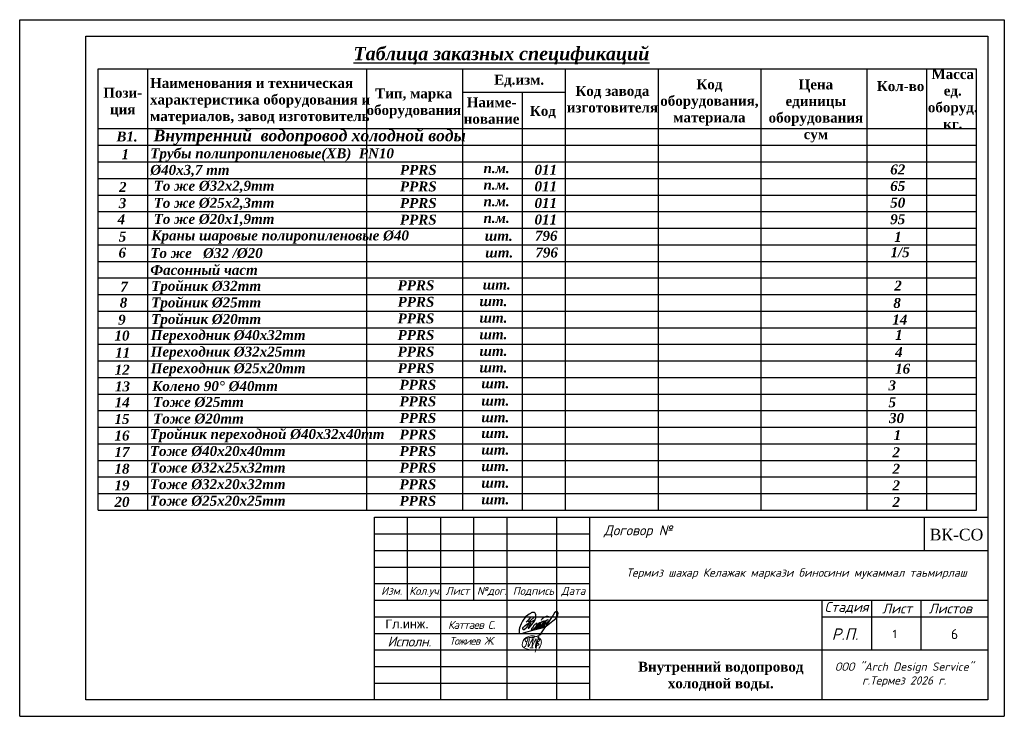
# Model space of a CAD drawing. Header units: inches. Extents: x 8001 to 766003, y -84601 to 563258.
# Tile 122 of 169: x 458782 to 488482, y 77808 to 98808. Entities that reach past the tile are written whole.
import ezdxf

# ---------------------------------------------------------------- set-up
doc = ezdxf.new("R2010")
doc.units = ezdxf.units.IN
doc.header["$MEASUREMENT"] = 0
doc.layers.add('_0', color=7, linetype='Continuous', lineweight=15)
doc.layers.add('ФВС-3', color=7, linetype='Continuous', lineweight=25)
doc.layers.add('liniya', color=7, linetype='Continuous')
doc.styles.add('MyStyle', font='isocpeur.ttf', dxfattribs={"height": 400})
doc.styles.add('OOO-Kazar', font='txt')
doc.styles.get("Standard").update_dxf_attribs({"font": 'arial.ttf'})

# ---------------------------------------------------------------- blocks, each defined once
blk = doc.blocks.new('gfnfd')
at = {"layer": '_0', "color": 5, "ltscale": 100}
for points in [[(6520817.7, 2413293.9), (6520848.3, 2413293.6)], [(6520801, 2413191.6), (6520834.5, 2413191.6)]]:
    blk.add_lwpolyline(points, dxfattribs=at)
blk.add_arc((6518800.2, 2413812.4), 2051.1, 342.79532, 345.32891, dxfattribs=at)
for points in [[(6520891.3, 2413186), (6520915, 2413229.1), (6520915.3, 2413268.7), (6520745.7, 2413281.4), (6520730.3, 2413208), (6520826.7, 2413172.7)], [(6520765.3, 2413254.6), (6520754.2, 2413268.5), (6520847.3, 2413304.6), (6520939, 2413338.6)], [(6520800.2, 2413285.4), (6520787, 2413204.9), (6520836.4, 2413284.7), (6520823.2, 2413202), (6520865.6, 2413283.3), (6520858, 2413196.4), (6520894.9, 2413321.6), (6520855, 2413150)], [(6520887.9, 2413287.6), (6520900.4, 2413265.9), (6520878.9, 2413249.6), (6520895.2, 2413224), (6520870, 2413212.6), (6520870.2, 2413206.7)], [(6520759.5, 2413205.7), (6520745.6, 2413203.3)]]:
    blk.add_spline(points, degree=3, dxfattribs=at)
blk = doc.blocks.new('rrwerewrewrewrew')
at = {"color": 5}
for points in [[(387872, 564817), (385461, 560165, 0.5555675), (386382, 560107), (391670, 566719), (392907, 570003, 0.1652467), (392907, 572723, 0.4373519), (390680, 575054, 0.1925367), (387853, 574100), (386571, 573489), (385290, 572586), (383117, 570710), (380078, 566719), (378699, 564105), (377285, 560326), (377078, 559578, 0.0785228), (377003, 555809, 0.2301942), (377694, 554621, 0.0887128), (377781, 554616, 0.0887128), (379419, 554812, 0.0887128), (381084, 555304), (390088, 557920), (399004, 560086), (402154, 561376)], [(387980, 570424), (385421, 567493, 0.2289988), (385508, 566433, 0.4148871), (386276, 566280), (387929, 567230), (391574, 570827), (387929, 567230), (383602, 559965), (381685, 558391), (380818, 558391), (380448, 559062), (380582, 559876), (380932, 560780), (382245, 562139), (384351, 563843), (392166, 568035)], [(390507, 558635), (395529, 562210), (397057, 563852), (397766, 564614), (397257, 565308), (395804, 564684), (393930, 562390), (393187, 560845, 0.2425571), (393041, 559580, 0.403283), (393704, 559264), (399431, 563972), (400603, 565962), (400228, 566548), (398635, 565939), (397633, 564795), (395782, 562481), (395782, 560295), (396385, 560295), (399478, 562450), (401915, 565049, 0.0481341), (402290, 566969, 0.1195267), (400636, 565910), (398470, 562543), (398470, 560904), (398892, 560600), (405033, 566245, 0.1215434), (405033, 567557, 0.358457), (404400, 567908, 0.1500372), (402713, 566737), (401915, 565049), (401358, 564455, 0.1033271), (401119, 561843, 0.5753384), (401471, 561164, 0.1529521), (402959, 561934), (404869, 563552), (412161, 569153), (414224, 572291), (414531, 574421), (414044, 575728), (413253, 576151), (412242, 575691), (411129, 574552), (409777, 572512), (406098, 567138), (396979, 553520)], [(398349, 567683, -0.1723995), (399516, 569357, -0.0937472), (402528, 571150, -0.2781187), (405794, 570727)], [(393348, 564247, 0.1582973), (390735, 562114), (389962, 560238), (388831, 559169, 0.4981733), (388831, 558274, 0.2094685), (389828, 557885), (393236, 561652), (394204, 563658, 0.4643233), (393929, 564350), (393348, 564299), (393348, 564247)]]:
    blk.add_lwpolyline(points, format="xyb", dxfattribs=at)
blk.add_lwpolyline([(385421, 567493), (383513, 565557)], dxfattribs=at)

msp = doc.modelspace()

# ---------------------------------------------------------------- linework, layer by layer
for p, q in [((458782.453, 98807.791), (488482.453, 98807.791)), ((458782.453, 77807.791), (458782.453, 98807.791)), ((488482.453, 98807.791), (488482.453, 77807.791)), ((460782.453, 98307.791), (487982.453, 98307.791)), ((460782.453, 78307.791), (460782.453, 98307.791)), ((487982.453, 98307.791), (487982.453, 78307.791)), ((461146.924, 97323.047), (487646.924, 97323.047)), ((461146.924, 84023.047), (461146.924, 97323.047)), ((462646.924, 84023.047), (462646.924, 97323.047)), ((469252.997, 84023.047), (469252.997, 97323.047)), ((472146.924, 84023.047), (472146.924, 97323.047)), ((475246.924, 84023.047), (475246.924, 97323.047)), ((478046.924, 84023.047), (478046.924, 97323.047)), ((481146.924, 84023.047), (481146.924, 97323.047)), ((484346.924, 84023.047), (484346.924, 97323.047)), ((486146.924, 84023.047), (486146.924, 97323.047)), ((487646.924, 84023.047), (487646.924, 97323.047)), ((472146.924, 96623.047), (475246.924, 96623.047)), ((473946.924, 84023.047), (473946.924, 96623.047)), ((461146.924, 95523.047), (487646.924, 95523.047)), ((461146.924, 95023.047), (487646.924, 95023.047)), ((461146.924, 94523.047), (487646.924, 94523.047)), ((461146.924, 94023.047), (487646.924, 94023.047)), ((461146.924, 93523.047), (487646.924, 93523.047)), ((461146.924, 93023.047), (487646.924, 93023.047)), ((461146.924, 92523.047), (487646.924, 92523.047)), ((461146.924, 92023.047), (487646.924, 92023.047)), ((461146.924, 91523.047), (487646.924, 91523.047)), ((461146.924, 91023.047), (487646.924, 91023.047)), ((461146.924, 90523.047), (487646.924, 90523.047)), ((461146.924, 90023.047), (487646.924, 90023.047)), ((461146.924, 89523.047), (487646.924, 89523.047)), ((461146.924, 89023.047), (487646.924, 89023.047)), ((461146.924, 88523.047), (487646.924, 88523.047)), ((461146.924, 88023.047), (487646.924, 88023.047)), ((461146.924, 87523.047), (487646.924, 87523.047)), ((461146.924, 87023.047), (487646.924, 87023.047)), ((461146.924, 86523.047), (487646.924, 86523.047)), ((461146.924, 86023.047), (487646.924, 86023.047)), ((461146.924, 85523.047), (487646.924, 85523.047)), ((461146.924, 85023.047), (487646.924, 85023.047)), ((461146.924, 84523.047), (487646.924, 84523.047)), ((461146.924, 84023.047), (487646.924, 84023.047)), ((487982.453, 78307.791), (460782.453, 78307.791)), ((458782.453, 77807.791), (488482.453, 77807.791))]:
    msp.add_line(p, q)
at = {"color": 7, "linetype": 'Continuous'}
for p, q in [((469482.453, 83807.791), (487982.453, 83807.791)), ((469482.453, 78307.791), (469482.453, 83807.791)), ((470482.453, 81307.791), (470482.453, 83807.791)), ((471482.453, 78307.791), (471482.453, 83807.791)), ((472482.453, 81307.791), (472482.453, 83807.791)), ((473482.453, 78307.791), (473482.453, 83807.791)), ((474982.453, 78307.791), (474982.453, 83807.791)), ((475982.453, 78307.791), (475982.453, 83807.791)), ((475982.453, 82807.791), (487982.453, 82807.791)), ((469482.453, 81807.791), (475982.453, 81807.791)), ((469482.453, 81307.791), (475982.453, 81307.791)), ((475982.453, 81307.791), (487982.453, 81307.791)), ((482982.453, 81307.791), (482982.453, 78307.791)), ((484482.453, 79807.791), (484482.453, 81307.791)), ((485976.615, 79807.791), (485976.615, 81307.791)), ((482982.453, 80807.791), (487982.453, 80807.791)), ((475982.453, 79807.791), (487982.453, 79807.791))]:
    msp.add_line(p, q, dxfattribs=at)
at = {"linetype": 'ByBlock', "ltscale": 0.1}
msp.add_line((486062.454, 83807.791), (486062.454, 82807.791), dxfattribs=at)
msp.add_lwpolyline([(469482.453, 83807.791), (487982.453, 83807.791), (487982.453, 78307.791), (469482.453, 78307.791)], close=True, dxfattribs=at)
at = {"color": 7, "linetype": 'Continuous'}
for points in [[(469482.453, 83307.791), (475982.453, 83307.791)], [(469482.453, 82807.791), (475982.453, 82807.791)], [(469482.453, 82307.791), (475982.453, 82307.791)], [(469482.453, 80807.791), (475982.453, 80807.791)], [(469482.453, 80307.791), (475982.453, 80307.791)], [(469482.453, 79807.791), (475982.453, 79807.791)], [(469482.453, 79307.791), (475982.453, 79307.791)], [(469482.453, 78807.791), (475982.453, 78807.791)]]:
    msp.add_lwpolyline(points, dxfattribs=at)

# ---------------------------------------------------------------- block references
at = {"color": 6, "xscale": 0.03125, "yscale": 0.03125, "zscale": 0.03125}
msp.add_blockref('rrwerewrewrewrew', (462070.816, 62967.986), dxfattribs=at)
at = {"layer": '_0', "xscale": 3, "yscale": 3, "zscale": 3}
msp.add_blockref('gfnfd', (-19088236.88, -7159707.842), dxfattribs=at)

# ---------------------------------------------------------------- texts
for s, insert, char_height, width, attachment_point in [('{\\fTimes New Roman|b1|i1|c204|p18;\\LТаблица заказных спецификаций}', (473312.541, 97987.737), 400, 9709.96253, 2), ('{\\fTimes New Roman|b1|i0|c204|p18;Ед.изм.}', (473091.83, 97148.949), 300, 1741.27809, 1), ('{\\fTimes New Roman|b1|i0|c204|p18;Масса \\Pед.\\Pоборуд.\\Pкг.}', (486927.114, 97318.156), 300, 2018.58837, 2), ('{\\fTimes New Roman|b1|i0|c204|p18;Наименования и техническая характеристика оборудования и материалов, завод изготовитель}', (462714.436, 97051.346), 300, 6739.51791, 1), ('{\\fTimes New Roman|b1|i0|c204|p18;Код оборудования, материала}', (479586.778, 97012.469), 300, 2642.92335, 2), ('{\\fTimes New Roman|b1|i0|c204|p18;Цена единицы оборудования\\Pсум}', (482798.065, 97006.04), 300, 2969.87361, 2), ('{\\fTimes New Roman|b1|i0|c204|p18;Кол-во}', (484638.445, 96955.601), 300, 1883.37616, 1), ('{\\fTimes New Roman|b1|i0|c204|p18;Пози-\\Pция}', (461890.301, 96757.514), 300, 1778.65771, 2), ('{\\fTimes New Roman|b1|i0|c204|p18;Тип, марка оборудования}', (470670.708, 96735.711), 300, 2555.80105, 2), ('{\\fTimes New Roman|b1|i0|c204|p18;Код завода изготовителя}', (476660.557, 96811.399), 300, 3755.54488, 2), ('{\\fTimes New Roman|b1|i0|c204|p18;Наиме-\\Pнование}', (473016.393, 96469.775), 300, 2217.68144, 2), ('{\\fTimes New Roman|b1|i0|c204|p18;Код}', (474172.381, 96209.731), 300, 2042.16445, 1), ('{\\fTimes New Roman|b1|i1|c204|p18;В1.}', (461699.552, 95437.066), 300, 585.26388, 1), ('{\\fTimes New Roman|b1|i1|c204|p18;Внутренний  водопровод холодной воды}', (462822.104, 95493.439), 350, 11712.80878, 1), ('{\\fTimes New Roman|b1|i1|c204|p18;1}', (461852.927, 94902.528), 300, 200.04398, 1), ('{\\fTimes New Roman|b1|i1|c204|p18;Трубы полипропиленовые(ХВ)  PN10\\P%%C\\fTimes New Roman|b1|i1|c0|p18;40\\fTimes New Roman|b1|i1|c204|p18;х\\fTimes New Roman|b1|i1|c0|p18;3\\fTimes New Roman|b1|i1|c204|p18;,\\fTimes New Roman|b1|i1|c0|p18;7\\fTimes New Roman|b1|i1|c204|p18; mm}', (462720.751, 94930.379), 300, 7563.06691, 1), ('{\\fTimes New Roman|b1|i1|c204|p18;62}', (485041.325, 94443.575), 300, 534.57097, 1), ('{\\fTimes New Roman|b1|i1|c204|p18;PPRS}', (470251.151, 94431.98), 300, 1098.09733, 1), ('{\\fTimes New Roman|b0|i0|c204|p18;    \\fTimes New Roman|b1|i1|c204|p18;п.м.}', (472318.656, 94483.414), 300, 1347.80721, 1), ('{\\fTimes New Roman|b1|i1|c204|p18;011}', (474311.403, 94433.414), 300, 3755.54488, 1), ('{\\fTimes New Roman|b1|i1|c204|p18;2}', (461778.967, 93914.449), 300, 216.91492, 1), ('{\\fTimes New Roman|b1|i1|c204|p18;То же %%C32х\\fTimes New Roman|b1|i1|c0|p18;2\\fTimes New Roman|b1|i1|c204|p18;,\\fTimes New Roman|b1|i1|c0|p18;9\\fTimes New Roman|b1|i1|c204|p18;mm}', (462824.526, 93951.317), 300, 3830.58796, 1), ('{\\fTimes New Roman|b1|i1|c204|p18;PPRS}', (470251.151, 93931.98), 300, 1098.09733, 1), ('{\\fTimes New Roman|b0|i0|c204|p18;    \\fTimes New Roman|b1|i1|c204|p18;п.м.}', (472318.656, 93983.414), 300, 1347.80721, 1), ('{\\fTimes New Roman|b1|i1|c204|p18;011}', (474311.403, 93933.414), 300, 3755.54488, 1), ('{\\fTimes New Roman|b1|i1|c204|p18;65}', (485041.325, 93943.575), 300, 534.57097, 1), ('{\\fTimes New Roman|b1|i1|c204|p18;3}', (461771.53, 93429.24), 300, 211.07498, 1), ('{\\fTimes New Roman|b1|i1|c204|p18;То же %%C25х2,3mm}', (462824.028, 93436.661), 300, 3903.65209, 1), ('{\\fTimes New Roman|b1|i1|c204|p18;PPRS}', (470251.151, 93431.98), 300, 1098.09733, 1), ('{\\fTimes New Roman|b0|i0|c204|p18;    \\fTimes New Roman|b1|i1|c204|p18;п.м.}', (472318.656, 93483.414), 300, 1347.80721, 1), ('{\\fTimes New Roman|b1|i1|c204|p18;011}', (474311.403, 93433.414), 300, 3755.54488, 1), ('{\\fTimes New Roman|b1|i1|c204|p18;50}', (485041.325, 93443.575), 300, 534.57097, 1), ('{\\fTimes New Roman|b1|i1|c204|p18;То же %%C20х1,9mm}', (462824.526, 92951.317), 300, 3765.64168, 1), ('{\\fTimes New Roman|b1|i1|c204|p18;4}', (461734.531, 92943.297), 300, 225.3504, 1), ('{\\fTimes New Roman|b1|i1|c204|p18;PPRS}', (470251.151, 92931.98), 300, 1098.09733, 1), ('{\\fTimes New Roman|b0|i0|c204|p18;    \\fTimes New Roman|b1|i1|c204|p18;п.м.}', (472318.656, 92983.414), 300, 1347.80721, 1), ('{\\fTimes New Roman|b1|i1|c204|p18;011}', (474311.403, 92933.414), 300, 3755.54488, 1), ('{\\fTimes New Roman|b1|i1|c204|p18;95}', (485041.325, 92943.575), 300, 534.57097, 1), ('{\\fTimes New Roman|b1|i1|c204|p18;5}', (461771.567, 92419.469), 300, 226.21557, 1), ('{\\fTimes New Roman|b1|i1|c204|p18;Краны шаровые полиропиленовые %%C\\fTimes New Roman|b1|i1|c0|p18;40}', (462752.142, 92454.096), 300, 8040.62511, 1), ('{\\fTimes New Roman|b1|i1|c204|p18;796}', (474324.33, 92443.161), 300, 3755.54488, 1), ('{\\fTimes New Roman|b1|i1|c0|p18;1}', (485159.675, 92410.484), 300, 777.54939, 1), ('{\\fTimes New Roman|b0|i0|c204|p18;   \\fTimes New Roman|b1|i1|c204|p18;шт.}', (472471.583, 92443.161), 300, 1347.80721, 1), ('{\\fTimes New Roman|b1|i1|c204|p18;6}', (461764.13, 91936.337), 300, 229.0274, 1), ('{\\fTimes New Roman|b0|i0|c204|p18;   \\fTimes New Roman|b1|i1|c204|p18;шт.}', (472484.51, 91939.214), 300, 1347.80721, 1), ('{\\fTimes New Roman|b1|i1|c204|p18;796}', (474337.257, 91939.214), 300, 3755.54488, 1), ('{\\fTimes New Roman|b1|i1|c204|p18;Фасонный част }', (462722.414, 91414.431), 300, 3398.50285, 1), ('{\\fTimes New Roman|b1|i1|c204|p18;7}', (461819.145, 90909.211), 300, 248.27758, 1), ('{\\fTimes New Roman|b1|i1|c204|p18;Тройник %%C\\fTimes New Roman|b1|i1|c0|p18;32\\fTimes New Roman|b1|i1|c204|p18;mm}', (462749.662, 90933.867), 300, 4290.8303, 1), ('{\\fTimes New Roman|b1|i1|c204|p18;PPRS}', (470181.379, 90952.764), 300, 1098.09733, 1), ('{\\fTimes New Roman|b1|i1|c204|p18;шт.}', (472750.069, 90974.204), 300, 781.87527, 1), ('{\\fTimes New Roman|b1|i1|c204|p18;8}', (461801.128, 90429.24), 300, 220.37563, 1), ('{\\fTimes New Roman|b1|i1|c204|p18;Тройник %%C\\fTimes New Roman|b1|i1|c0|p18;25\\fTimes New Roman|b1|i1|c204|p18;mm}', (462749.662, 90433.867), 300, 4290.8303, 1), ('{\\fTimes New Roman|b1|i1|c204|p18;PPRS}', (470181.379, 90452.764), 300, 1098.09733, 1), ('{\\fTimes New Roman|b1|i1|c204|p18;шт.}', (472650.069, 90474.204), 300, 781.87527, 1), ('{\\fTimes New Roman|b1|i1|c0|p18;8}', (485133.753, 90418.539), 300, 438.40014, 1), ('{\\fTimes New Roman|b1|i1|c204|p18;9}', (461751.472, 89912.933), 300, 221.24081, 1), ('{\\fTimes New Roman|b1|i1|c204|p18;Тройник %%C2\\fTimes New Roman|b1|i1|c0|p18;0\\fTimes New Roman|b1|i1|c204|p18;mm}', (462749.662, 89933.867), 300, 4290.8303, 1), ('{\\fTimes New Roman|b1|i1|c204|p18;PPRS}', (470181.379, 89952.764), 300, 1098.09733, 1), ('{\\fTimes New Roman|b1|i1|c204|p18;шт.}', (472650.069, 89974.204), 300, 781.87527, 1), ('{\\fTimes New Roman|b1|i1|c0|p18;14}', (485103.753, 89918.539), 300, 438.40014, 1), ('{\\fTimes New Roman|b1|i1|c204|p18;10}', (461641.447, 89436.126), 300, 445.32156, 1), ('{\\fTimes New Roman|b1|i1|c204|p18; Переходник %%C\\fTimes New Roman|b1|i1|c0|p18;40\\fTimes New Roman|b1|i1|c204|p18;х\\fTimes New Roman|b1|i1|c0|p18;32\\fTimes New Roman|b1|i1|c204|p18;mm}', (462622.258, 89451.984), 300, 5113.60206, 1), ('{\\fTimes New Roman|b1|i1|c204|p18;PPRS}', (470181.379, 89452.764), 300, 1098.09733, 1), ('{\\fTimes New Roman|b1|i1|c0|p18;1}', (485188.687, 89456.196), 300, 316.45173, 1), ('{\\fTimes New Roman|b1|i1|c204|p18;шт.}', (472650.069, 89474.204), 300, 781.87527, 1), ('{\\fTimes New Roman|b1|i1|c204|p18;11}', (461663.646, 88921.335), 300, 421.5292, 1), ('{\\fTimes New Roman|b1|i1|c204|p18; Переходник %%C\\fTimes New Roman|b1|i1|c0|p18;32\\fTimes New Roman|b1|i1|c204|p18;х\\fTimes New Roman|b1|i1|c0|p18;25\\fTimes New Roman|b1|i1|c204|p18;mm}', (462622.258, 88951.984), 300, 5113.60206, 1), ('{\\fTimes New Roman|b1|i1|c204|p18;PPRS}', (470181.379, 88952.764), 300, 1098.09733, 1), ('{\\fTimes New Roman|b1|i1|c204|p18;шт.}', (472650.069, 88974.204), 300, 781.87527, 1), ('{\\fTimes New Roman|b1|i1|c0|p18;4}', (485188.687, 88936.196), 300, 316.45173, 1), ('{\\fTimes New Roman|b1|i1|c204|p18;12}', (461648.846, 88405.207), 300, 438.40014, 1), ('{\\fTimes New Roman|b1|i1|c204|p18; Переходник %%C\\fTimes New Roman|b1|i1|c0|p18;25\\fTimes New Roman|b1|i1|c204|p18;х\\fTimes New Roman|b1|i1|c0|p18;20\\fTimes New Roman|b1|i1|c204|p18;mm}', (462622.258, 88451.984), 300, 5113.60206, 1), ('{\\fTimes New Roman|b1|i1|c204|p18;PPRS}', (470181.379, 88452.764), 300, 1098.09733, 1), ('{\\fTimes New Roman|b1|i1|c204|p18;шт.}', (472650.069, 88474.204), 300, 781.87527, 1), ('{\\fTimes New Roman|b1|i1|c0|p18;16}', (485188.687, 88436.196), 300, 316.45173, 1), ('{\\fTimes New Roman|b1|i1|c204|p18;Колено 90%%D %%C\\fTimes New Roman|b1|i1|c0|p18;40\\fTimes New Roman|b1|i1|c204|p18;mm}', (462777.828, 87912.908), 300, 4255.97261, 1), ('{\\fTimes New Roman|b1|i1|c204|p18;PPRS}', (470237.744, 87952.764), 300, 1098.09733, 1), ('{\\fTimes New Roman|b1|i1|c204|p18;шт.}', (472706.433, 87998.769), 300, 781.87527, 1), ('{\\fTimes New Roman|b1|i1|c0|p18;3}', (484988.702, 87934.151), 300, 445.32156, 1), ('{\\fTimes New Roman|b1|i1|c204|p18;13}', (461656.246, 87905.207), 300, 432.5602, 1), ('{\\fTimes New Roman|b1|i1|c204|p18;14}', (461648.846, 87421.335), 300, 446.83562, 1), ('{\\fTimes New Roman|b1|i1|c204|p18;Тоже %%C\\fTimes New Roman|b1|i1|c0|p18;25\\fTimes New Roman|b1|i1|c204|p18;тт}', (462806.026, 87433.867), 300, 4552.15774, 1), ('{\\fTimes New Roman|b1|i1|c204|p18;PPRS}', (470237.744, 87452.764), 300, 1098.09733, 1), ('{\\fTimes New Roman|b1|i1|c204|p18;шт.}', (472706.433, 87474.204), 300, 781.87527, 1), ('{\\fTimes New Roman|b1|i1|c0|p18;5}', (484990.326, 87424.929), 300, 300.99192, 1), ('{\\fTimes New Roman|b1|i1|c204|p18;15}', (461641.447, 86921.335), 300, 447.70079, 1), ('{\\fTimes New Roman|b1|i1|c204|p18;Тоже %%C\\fTimes New Roman|b1|i1|c0|p18;20\\fTimes New Roman|b1|i1|c204|p18;тт}', (462806.026, 86933.867), 300, 4552.15774, 1), ('{\\fTimes New Roman|b1|i1|c204|p18;PPRS}', (470237.744, 86952.764), 300, 1098.09733, 1), ('{\\fTimes New Roman|b1|i1|c204|p18;шт.}', (472706.433, 86974.204), 300, 781.87527, 1), ('{\\fTimes New Roman|b1|i1|c0|p18;30}', (485004.837, 86947.982), 300, 300.99192, 1), ('{\\fTimes New Roman|b1|i1|c204|p18; Тройник переходной %%C\\fTimes New Roman|b1|i1|c0|p18;40\\fTimes New Roman|b1|i1|c204|p18;х\\fTimes New Roman|b1|i1|c0|p18;32\\fTimes New Roman|b1|i1|c204|p18;х\\fTimes New Roman|b1|i1|c0|p18;40\\fTimes New Roman|b1|i1|c204|p18;mm}', (462597.073, 86467.601), 300, 9549.85105, 1), ('{\\fTimes New Roman|b1|i1|c204|p18;PPRS}', (470237.744, 86452.764), 300, 1098.09733, 1), ('{\\fTimes New Roman|b1|i1|c0|p18;1}', (485144.376, 86434.151), 300, 339.83784, 1), ('{\\fTimes New Roman|b1|i1|c204|p18;16}', (461641.447, 86421.335), 300, 450.51262, 1), ('{\\fTimes New Roman|b1|i1|c204|p18;шт.}', (472706.433, 86498.769), 300, 781.87527, 1), ('{\\fTimes New Roman|b1|i1|c204|p18;17}', (461641.447, 85921.335), 300, 450.51262, 1), ('{\\fTimes New Roman|b1|i1|c204|p18; Тоже %%C\\fTimes New Roman|b1|i1|c0|p18;40\\fTimes New Roman|b1|i1|c204|p18;х\\fTimes New Roman|b1|i1|c0|p18;20\\fTimes New Roman|b1|i1|c204|p18;х\\fTimes New Roman|b1|i1|c0|p18;40\\fTimes New Roman|b1|i1|c204|p18;mm}', (462595.64, 85955.202), 300, 4671.85997, 1), ('{\\fTimes New Roman|b1|i1|c204|p18;PPRS}', (470237.744, 85952.764), 300, 1098.09733, 1), ('{\\fTimes New Roman|b1|i1|c204|p18;шт.}', (472706.433, 85998.769), 300, 781.87527, 1), ('{\\fTimes New Roman|b1|i1|c0|p18;2}', (485109.692, 85918.949), 300, 219.00177, 1), ('{\\fTimes New Roman|b1|i1|c204|p18;18}', (461641.447, 85421.335), 300, 450.51262, 1), ('{\\fTimes New Roman|b1|i1|c204|p18; Тоже %%C\\fTimes New Roman|b1|i1|c0|p18;32\\fTimes New Roman|b1|i1|c204|p18;х\\fTimes New Roman|b1|i1|c0|p18;25\\fTimes New Roman|b1|i1|c204|p18;х\\fTimes New Roman|b1|i1|c0|p18;32\\fTimes New Roman|b1|i1|c204|p18;mm}', (462595.64, 85455.202), 300, 4671.85997, 1), ('{\\fTimes New Roman|b1|i1|c204|p18;PPRS}', (470237.744, 85452.764), 300, 1098.09733, 1), ('{\\fTimes New Roman|b1|i1|c204|p18;шт.}', (472706.433, 85498.769), 300, 781.87527, 1), ('{\\fTimes New Roman|b1|i1|c0|p18;2}', (485109.692, 85418.949), 300, 219.00177, 1), ('{\\fTimes New Roman|b1|i1|c204|p18; Тоже %%C\\fTimes New Roman|b1|i1|c0|p18;32\\fTimes New Roman|b1|i1|c204|p18;х\\fTimes New Roman|b1|i1|c0|p18;20\\fTimes New Roman|b1|i1|c204|p18;х\\fTimes New Roman|b1|i1|c0|p18;32\\fTimes New Roman|b1|i1|c204|p18;mm}', (462595.64, 84955.202), 300, 4671.85997, 1), ('{\\fTimes New Roman|b1|i1|c204|p18;PPRS}', (470237.744, 84952.764), 300, 1098.09733, 1), ('{\\fTimes New Roman|b1|i1|c204|p18;19}', (461641.447, 84921.335), 300, 450.51262, 1), ('{\\fTimes New Roman|b1|i1|c204|p18;шт.}', (472706.433, 84998.769), 300, 781.87527, 1), ('{\\fTimes New Roman|b1|i1|c0|p18;2}', (485109.692, 84918.949), 300, 219.00177, 1), ('{\\fTimes New Roman|b1|i1|c204|p18;20}', (461641.447, 84421.335), 300, 450.51262, 1), ('{\\fTimes New Roman|b1|i1|c204|p18; Тоже %%C\\fTimes New Roman|b1|i1|c0|p18;25\\fTimes New Roman|b1|i1|c204|p18;х\\fTimes New Roman|b1|i1|c0|p18;20\\fTimes New Roman|b1|i1|c204|p18;х\\fTimes New Roman|b1|i1|c0|p18;25\\fTimes New Roman|b1|i1|c204|p18;mm}', (462595.64, 84455.202), 300, 4671.85997, 1), ('{\\fTimes New Roman|b1|i1|c204|p18;PPRS}', (470237.744, 84452.764), 300, 1098.09733, 1), ('{\\fTimes New Roman|b1|i1|c204|p18;шт.}', (472706.433, 84498.769), 300, 781.87527, 1), ('{\\fTimes New Roman|b1|i1|c0|p18;2}', (485109.692, 84418.949), 300, 219.00177, 1), ('{\\fISOCPEUR|b0|i1|c204|p34;\\T0.9;Каттаев С}.', (471702.453, 80563.106), 240, 2180, 4), ('{\\fTimes New Roman|b1|i0|c204|p18;Внутренний водопровод холодной воды.}', (479929.267, 79451.936), 300, 5858.13217, 2)]:
    msp.add_mtext(s, dxfattribs=dict(insert=insert, char_height=char_height, width=width, attachment_point=attachment_point))
at = {"color": 0, "char_height": 300, "attachment_point": 1}
for s, insert, width in [('{\\fTimes New Roman|b1|i1|c204|p18;То же   %%C\\fTimes New Roman|b1|i1|c0|p18;32\\fTimes New Roman|b1|i1|c204|p18; /%%C20}', (462723.132, 91924.302), 4618.96391), ('{\\fTimes New Roman|b1|i1|c0|p18;1/5}', (485049.635, 91948.062), 1014.0177)]:
    msp.add_mtext(s, dxfattribs=dict(at, insert=insert, width=width))
at = {"attachment_point": 1}
for s, insert, char_height in [('{\\fTimes New Roman|b1|i1|c0|p18;2}', (485163.753, 90938.539), 300), ('{\\fTimes New Roman|b0|i0|c204|p18;ВК-СО}', (486232.621, 83460.728), 350)]:
    msp.add_mtext(s, dxfattribs=dict(at, insert=insert, char_height=char_height))
at = {"attachment_point": 1, "style": 'MyStyle'}
for s, width, insert, char_height in [('1', 541.26649, (485113.946, 80416.003), 250), ('6', 968.8472, (486872.548, 80435.602), 300)]:
    msp.add_mtext_dynamic_manual_height_columns(s, width=width, gutter_width=1250, heights=[0], dxfattribs=dict(at, insert=insert, char_height=char_height))
at = {"layer": 'liniya', "insert": (469814.467, 80725.665), "char_height": 270, "width": 1161.89216, "attachment_point": 1}
msp.add_mtext('Гл.инж.', dxfattribs=at)
at = {"layer": 'ФВС-3', "color": 0, "linetype": 'Continuous', "lineweight": 5, "style": 'OOO-Kazar'}
for s, insert, char_height, attachment_point in [('{\\fISOCPEUR|b0|i1|c204|p34;Договор №}', (477432.929, 83182.875), 300, 8), ('{\\fISOCPEUR|b0|i1|c204|p34;Изм.}', (470001.809, 81708.22), 240, 2), ('{\\fISOCPEUR|b0|i1|c204|p34;Кол.уч.}', (471013.844, 81708.22), 240, 2), ('{\\fISOCPEUR|b0|i1|c204|p34;Лист}', (471985.943, 81708.22), 240, 2), ('{\\fISOCPEUR|b0|i1|c204|p34;№дог.}', (473021.834, 81708.22), 240, 2), ('{\\fISOCPEUR|b0|i1|c204|p34;Подпись}', (474278.919, 81708.22), 240, 2), ('{\\fISOCPEUR|b0|i1|c204|p34;Дата}', (475483.561, 81708.22), 240, 2), ('{\\fISOCPEUR|b0|i1|c204|p34;Стадия}', (483723.59, 80907.791), 300, 8), ('{\\fISOCPEUR|b0|i1|c204|p34;Лист }', (485247.81, 80907.791), 300, 8), ('{\\fISOCPEUR|b0|i1|c204|p34;Листов }', (486851.817, 80907.791), 300, 8), ('{\\fISOCPEUR|b0|i1|c204|p34;\\T0.95;Исполн.}', (470534.31, 80211.54), 300, 2), ('{\\fISOCPEUR|b0|i1|c204|p34;Р.П.}', (483678.321, 80107.791), 350, 8)]:
    msp.add_mtext(s, dxfattribs=dict(at, insert=insert, char_height=char_height, attachment_point=attachment_point))
at = {"layer": 'ФВС-3', "linetype": 'Continuous', "lineweight": 5, "style": 'OOO-Kazar'}
for s, insert, char_height, attachment_point in [('{\\fISOCPEUR|b0|i1|c204|p34;Термиз шахар Келажак маркази биносини мукаммал таьмирлаш\\P  }', (482216.887, 81530.963), 250, 8), ('{\\fISOCPEUR|b0|i1|c204|p34;\\T0.9;Тожиев Ж.}', (472417.266, 80194.56), 230, 2), ('{\\fISOCPEUR|b0|i1|c204|p34;ООО "Arch Design Service"\\Pг.Термез 20\\fISOCPEUR|b0|i1|c0|p34;26\\fISOCPEUR|b0|i1|c204|p34; г.\\P  }', (485461.346, 78278.944), 250, 8)]:
    msp.add_mtext(s, dxfattribs=dict(at, insert=insert, char_height=char_height, attachment_point=attachment_point))

doc.saveas('drawing.dxf')
